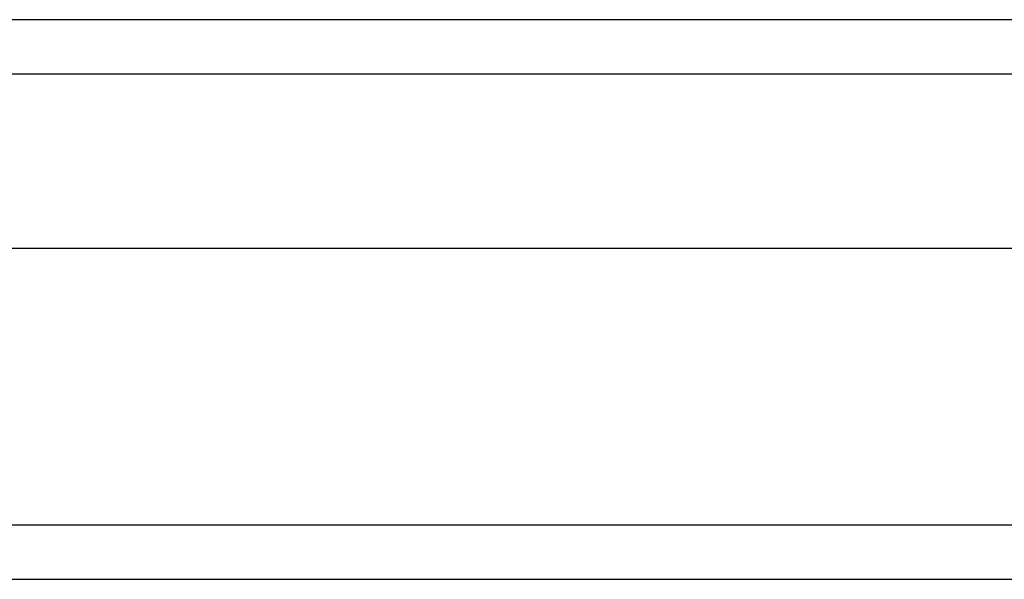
# Model space of a CAD drawing. Header units: inches. Extents: x 0 to 139, y -11 to 90.
# Tile 15 of 59: x 77.667 to 79.258, y 31.937 to 32.841. Entities that reach past the tile are written whole.
import ezdxf

# ---------------------------------------------------------------- set-up
doc = ezdxf.new("R2010")
doc.units = ezdxf.units.IN
doc.header["$LTSCALE"] = 8.352245
doc.header["$MEASUREMENT"] = 0
doc.layers.add('Visible Edges(ANSI)', color=7, linetype='Continuous', lineweight=25)
doc.layers.add('Visible Tangent Edges(ANSI)', color=7, linetype='Continuous', lineweight=25)

msp = doc.modelspace()

# ---------------------------------------------------------------- linework, layer by layer
at = {"layer": 'Visible Edges(ANSI)'}
for p, q in [((79.9135, 32.8412), (60.9062, 32.8412)), ((80.0281, 32.4713), (60.7916, 32.4713)), ((60.0573, 31.9369), (80.7625, 31.9369))]:
    msp.add_line(p, q, dxfattribs=at)
at = {"layer": 'Visible Tangent Edges(ANSI)'}
for p, q in [((60.7861, 32.7535), (80.0336, 32.7535)), ((80.7625, 32.0246), (60.0573, 32.0246))]:
    msp.add_line(p, q, dxfattribs=at)

doc.saveas('drawing.dxf')
